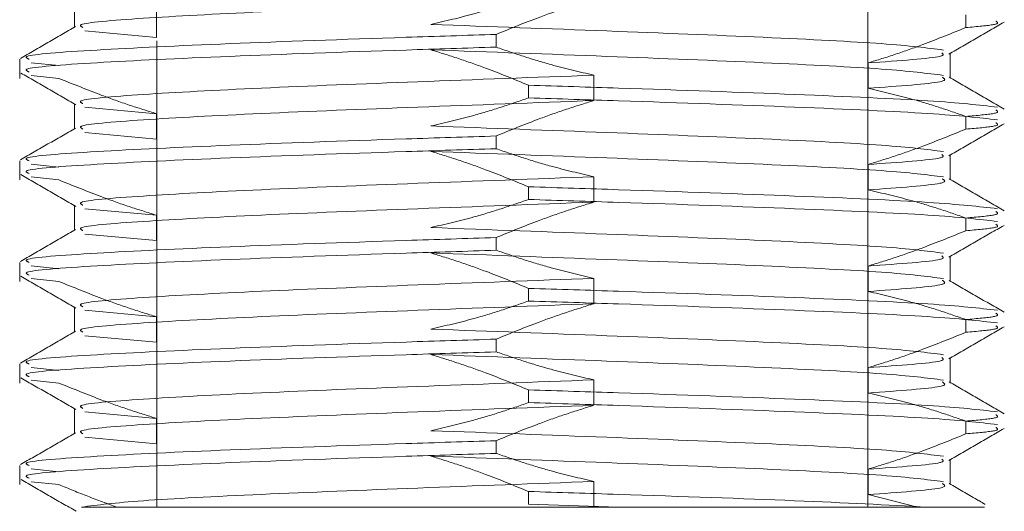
# Model space of a CAD drawing. Header units: millimetres. Extents: x 624 to 866, y 309 to 728.
# Tile 18 of 41: x 830.539 to 832.478, y 369.751 to 370.719. Entities that reach past the tile are written whole.
import ezdxf

# ---------------------------------------------------------------- set-up
doc = ezdxf.new("R2010")
doc.units = ezdxf.units.MM
doc.linetypes.add('HIDDEN', pattern=[1.905, 1.27, -0.635])

msp = doc.modelspace()

# ---------------------------------------------------------------- linework, layer by layer
at = {"color": 7, "linetype": 'HIDDEN', "lineweight": 18}
for p, q in [((832.2094, 369.7597), (832.2094, 373.6797)), ((830.8094, 372.5827), (830.8094, 369.7597)), ((830.6476, 370.754), (830.6476, 370.704)), ((830.809, 370.6843), (830.809, 370.7343)), ((832.4022, 370.7289), (832.4022, 370.7039)), ((830.809, 370.6843), (830.6679, 370.6972)), ((831.4774, 370.6654), (831.4774, 370.6904)), ((832.3711, 370.604), (832.3711, 370.654)), ((830.5394, 370.6416), (830.5394, 370.6039)), ((830.6166, 370.6289), (830.5622, 370.6347)), ((832.2098, 370.5843), (832.2098, 370.6343)), ((830.6166, 370.6039), (830.5622, 370.6097)), ((831.6697, 370.6101), (831.6697, 370.5601)), ((831.5414, 370.5654), (831.5414, 370.5904)), ((830.6476, 370.554), (830.6476, 370.504)), ((830.809, 370.5343), (830.6679, 370.5472)), ((830.809, 370.4843), (830.809, 370.5343)), ((832.4022, 370.5289), (832.4022, 370.5039)), ((830.809, 370.4843), (830.6679, 370.4972)), ((831.4774, 370.4654), (831.4774, 370.4904)), ((832.3711, 370.404), (832.3711, 370.454)), ((830.5394, 370.4416), (830.5394, 370.4039)), ((830.6166, 370.4289), (830.5622, 370.4347)), ((832.2098, 370.3843), (832.2098, 370.4343)), ((830.6166, 370.4039), (830.5622, 370.4097)), ((831.6697, 370.4101), (831.6697, 370.3601)), ((831.5414, 370.3654), (831.5414, 370.3904)), ((830.6476, 370.354), (830.6476, 370.304)), ((830.809, 370.3343), (830.6679, 370.3472)), ((830.809, 370.2843), (830.809, 370.3343)), ((832.4022, 370.3289), (832.4022, 370.3039)), ((830.809, 370.2843), (830.6679, 370.2972)), ((831.4774, 370.2654), (831.4774, 370.2904)), ((830.5394, 370.2416), (830.5394, 370.2039)), ((832.3711, 370.204), (832.3711, 370.254)), ((830.6166, 370.2289), (830.5622, 370.2347)), ((832.2098, 370.1843), (832.2098, 370.2343)), ((830.6166, 370.2039), (830.5622, 370.2097)), ((831.6697, 370.2101), (831.6697, 370.1601)), ((831.5414, 370.1654), (831.5414, 370.1904)), ((830.6476, 370.154), (830.6476, 370.104)), ((830.809, 370.1343), (830.6679, 370.1472)), ((830.809, 370.0843), (830.809, 370.1343)), ((832.4022, 370.1289), (832.4022, 370.1039)), ((830.809, 370.0843), (830.6679, 370.0972)), ((831.4774, 370.0654), (831.4774, 370.0904)), ((832.3711, 370.004), (832.3711, 370.054)), ((830.5394, 370.0416), (830.5394, 370.0039)), ((830.6166, 370.0289), (830.5622, 370.0347)), ((832.2098, 369.9843), (832.2098, 370.0343)), ((830.6166, 370.0039), (830.5622, 370.0097)), ((831.6697, 370.0101), (831.6697, 369.9601)), ((831.5414, 369.9654), (831.5414, 369.9904)), ((830.6476, 369.954), (830.6476, 369.904)), ((830.809, 369.9343), (830.6679, 369.9472)), ((830.809, 369.8843), (830.809, 369.9343)), ((832.4022, 369.9289), (832.4022, 369.9039)), ((830.809, 369.8843), (830.6679, 369.8972)), ((831.4774, 369.8654), (831.4774, 369.8904)), ((832.3711, 369.804), (832.3711, 369.854)), ((830.5394, 369.8416), (830.5394, 369.8039)), ((830.6166, 369.8289), (830.5622, 369.8347)), ((832.2098, 369.7843), (832.2098, 369.8343)), ((830.6166, 369.8039), (830.5622, 369.8097)), ((831.6697, 369.8101), (831.6697, 369.7601)), ((831.5414, 369.7654), (831.5414, 369.7904)), ((832.3072, 369.7597), (832.2098, 369.7843)), ((831.7186, 369.7597), (831.5414, 369.7654)), ((831.6597, 369.7597), (831.6697, 369.7601)), ((831.6597, 369.7597), (831.6684, 369.7597)), ((831.6697, 369.7601), (831.6684, 369.7597)), ((831.6684, 369.7597), (832.3072, 369.7597))]:
    msp.add_line(p, q, dxfattribs=at)
for points, knots in [([(831.5414, 370.7654), (831.5235, 370.7593), (831.4877, 370.7469), (831.4237, 370.7275), (831.3772, 370.7167), (831.349, 370.7101)], [0, 0, 0, 0, 0.282643, 0.565293, 1, 1, 1, 1]), ([(830.664, 370.7041), (830.6603, 370.706), (830.6484, 370.712), (830.7689, 370.7222), (831.0013, 370.7347), (831.3233, 370.7473), (831.5531, 370.7558), (831.6697, 370.7601)], [0, 0, 0, 0, 0.099624, 0.323056, 0.546488, 0.76992, 1, 1, 1, 1]), ([(831.6697, 370.7601), (831.6517, 370.7545), (831.6156, 370.7433), (831.5513, 370.7205), (831.5055, 370.7019), (831.4774, 370.6904)], [0, 0, 0, 0, 0.278221, 0.556433, 1, 1, 1, 1]), ([(830.6493, 370.706), (830.6313, 370.6956), (830.5951, 370.6746), (830.5589, 370.6537), (830.5409, 370.6433)], [0, 0, 0, 0, 0.499956, 1, 1, 1, 1]), ([(832.3579, 370.6597), (832.3255, 370.6639), (832.2606, 370.6722), (832.0147, 370.6847), (831.6962, 370.6973), (831.4659, 370.7058), (831.349, 370.7101)], [0, 0, 0, 0, 0.248154, 0.496308, 0.744462, 1, 1, 1, 1]), ([(832.3688, 370.6516), (832.3869, 370.6621), (832.4231, 370.683), (832.4593, 370.704), (832.4774, 370.7144)], [0, 0, 0, 0, 0.499915, 1, 1, 1, 1]), ([(832.4022, 370.7039), (832.4242, 370.7058), (832.472, 370.71), (832.4649, 370.7143), (832.461, 370.7166)], [0, 0, 0, 0, 0.459975, 1, 1, 1, 1]), ([(830.5578, 370.6416), (830.5537, 370.6435), (830.5402, 370.6495), (830.6758, 370.6597), (830.9376, 370.6722), (831.2327, 370.6826), (831.418, 370.6885), (831.4774, 370.6904)], [0, 0, 0, 0, 0.113864, 0.369103, 0.624342, 0.879582, 1, 1, 1, 1]), ([(832.2098, 370.6343), (832.2278, 370.6399), (832.264, 370.651), (832.3282, 370.6739), (832.374, 370.6925), (832.4022, 370.7039)], [0, 0, 0, 0, 0.278221, 0.556433, 1, 1, 1, 1]), ([(830.5578, 370.6166), (830.5537, 370.6185), (830.5402, 370.6245), (830.6758, 370.6347), (830.9376, 370.6472), (831.2327, 370.6576), (831.418, 370.6635), (831.4774, 370.6654)], [0, 0, 0, 0, 0.113864, 0.369103, 0.624342, 0.879582, 1, 1, 1, 1]), ([(832.3579, 370.6097), (832.3255, 370.6139), (832.2606, 370.6222), (832.0147, 370.6347), (831.6962, 370.6473), (831.4659, 370.6558), (831.349, 370.6601)], [0, 0, 0, 0, 0.248154, 0.496308, 0.744462, 1, 1, 1, 1]), ([(831.349, 370.6601), (831.3671, 370.6545), (831.4032, 370.6433), (831.4675, 370.6205), (831.5133, 370.6019), (831.5414, 370.5904)], [0, 0, 0, 0, 0.278221, 0.556433, 1, 1, 1, 1]), ([(831.4774, 370.6654), (831.4953, 370.6593), (831.5311, 370.6469), (831.5951, 370.6275), (831.6416, 370.6167), (831.6697, 370.6101)], [0, 0, 0, 0, 0.282643, 0.565293, 1, 1, 1, 1]), ([(832.2098, 370.6343), (832.2713, 370.6386), (832.3659, 370.6452), (832.3576, 370.6518), (832.3548, 370.6541)], [0, 0, 0, 0, 0.6507222, 1, 1, 1, 1]), ([(830.5414, 370.6144), (830.5595, 370.604), (830.5957, 370.583), (830.6319, 370.5621), (830.65, 370.5516)], [0, 0, 0, 0, 0.500085, 1, 1, 1, 1]), ([(830.664, 370.5541), (830.6603, 370.556), (830.6483, 370.562), (830.7689, 370.5722), (831.0013, 370.5847), (831.3233, 370.5973), (831.5531, 370.6058), (831.6697, 370.6101)], [0, 0, 0, 0, 0.0999044, 0.3232668, 0.5466292, 0.7699916, 1, 1, 1, 1]), ([(830.809, 370.5343), (830.7909, 370.5399), (830.7548, 370.551), (830.6906, 370.5739), (830.6448, 370.5925), (830.6166, 370.6039)], [0, 0, 0, 0, 0.278221, 0.556433, 1, 1, 1, 1]), ([(832.4645, 370.5472), (832.428, 370.5514), (832.355, 370.5597), (832.0779, 370.5722), (831.7864, 370.5826), (831.6009, 370.5885), (831.5414, 370.5904)], [0, 0, 0, 0, 0.288036, 0.576072, 0.864108, 1, 1, 1, 1]), ([(832.2098, 370.5843), (832.27, 370.5886), (832.3719, 370.5959), (832.3606, 370.6031), (832.3559, 370.6061)], [0, 0, 0, 0, 0.590523, 1, 1, 1, 1]), ([(832.4779, 370.5433), (832.4598, 370.5537), (832.4237, 370.5746), (832.3875, 370.5956), (832.3695, 370.606)], [0, 0, 0, 0, 0.500044, 1, 1, 1, 1]), ([(832.4022, 370.5289), (832.3843, 370.5351), (832.3484, 370.5475), (832.2844, 370.5669), (832.238, 370.5777), (832.2098, 370.5843)], [0, 0, 0, 0, 0.282643, 0.565293, 1, 1, 1, 1]), ([(830.664, 370.5041), (830.6603, 370.506), (830.6484, 370.512), (830.7689, 370.5222), (831.0013, 370.5347), (831.3233, 370.5473), (831.5531, 370.5558), (831.6697, 370.5601)], [0, 0, 0, 0, 0.099624, 0.323056, 0.546488, 0.76992, 1, 1, 1, 1]), ([(831.5414, 370.5654), (831.5235, 370.5593), (831.4877, 370.5469), (831.4237, 370.5275), (831.3772, 370.5167), (831.349, 370.5101)], [0, 0, 0, 0, 0.282643, 0.565293, 1, 1, 1, 1]), ([(831.6697, 370.5601), (831.6517, 370.5545), (831.6156, 370.5433), (831.5513, 370.5205), (831.5055, 370.5019), (831.4774, 370.4904)], [0, 0, 0, 0, 0.2782208, 0.5564334, 1, 1, 1, 1]), ([(832.4645, 370.5222), (832.428, 370.5264), (832.355, 370.5347), (832.0779, 370.5472), (831.7864, 370.5576), (831.6009, 370.5635), (831.5414, 370.5654)], [0, 0, 0, 0, 0.2880361, 0.5760723, 0.8641084, 1, 1, 1, 1]), ([(832.4022, 370.5289), (832.4242, 370.5308), (832.472, 370.535), (832.4649, 370.5393), (832.461, 370.5416)], [0, 0, 0, 0, 0.4599753, 1, 1, 1, 1]), ([(832.3688, 370.4516), (832.3869, 370.4621), (832.4231, 370.483), (832.4593, 370.504), (832.4774, 370.5144)], [0, 0, 0, 0, 0.499915, 1, 1, 1, 1]), ([(832.4022, 370.5039), (832.4242, 370.5058), (832.472, 370.51), (832.4649, 370.5143), (832.461, 370.5166)], [0, 0, 0, 0, 0.459975, 1, 1, 1, 1]), ([(830.6493, 370.506), (830.6313, 370.4956), (830.5951, 370.4746), (830.5589, 370.4537), (830.5409, 370.4433)], [0, 0, 0, 0, 0.499956, 1, 1, 1, 1]), ([(832.3579, 370.4597), (832.3255, 370.4639), (832.2606, 370.4722), (832.0147, 370.4847), (831.6962, 370.4973), (831.4659, 370.5058), (831.349, 370.5101)], [0, 0, 0, 0, 0.248154, 0.496308, 0.744462, 1, 1, 1, 1]), ([(832.2098, 370.4343), (832.2278, 370.4399), (832.264, 370.451), (832.3282, 370.4739), (832.374, 370.4925), (832.4022, 370.5039)], [0, 0, 0, 0, 0.2782208, 0.5564334, 1, 1, 1, 1]), ([(830.5578, 370.4416), (830.5537, 370.4435), (830.5402, 370.4495), (830.6758, 370.4597), (830.9376, 370.4722), (831.2327, 370.4826), (831.418, 370.4885), (831.4774, 370.4904)], [0, 0, 0, 0, 0.113864, 0.369103, 0.624342, 0.879582, 1, 1, 1, 1]), ([(830.5578, 370.4166), (830.5537, 370.4185), (830.5402, 370.4245), (830.6758, 370.4347), (830.9376, 370.4472), (831.2327, 370.4576), (831.418, 370.4635), (831.4774, 370.4654)], [0, 0, 0, 0, 0.113864, 0.369103, 0.624342, 0.879582, 1, 1, 1, 1]), ([(832.3579, 370.4097), (832.3255, 370.4139), (832.2606, 370.4222), (832.0147, 370.4347), (831.6962, 370.4473), (831.4659, 370.4558), (831.349, 370.4601)], [0, 0, 0, 0, 0.248154, 0.496308, 0.744462, 1, 1, 1, 1]), ([(831.349, 370.4601), (831.3671, 370.4545), (831.4032, 370.4433), (831.4675, 370.4205), (831.5133, 370.4019), (831.5414, 370.3904)], [0, 0, 0, 0, 0.278221, 0.556433, 1, 1, 1, 1]), ([(831.4774, 370.4654), (831.4953, 370.4593), (831.5311, 370.4469), (831.5951, 370.4275), (831.6416, 370.4167), (831.6697, 370.4101)], [0, 0, 0, 0, 0.282643, 0.565293, 1, 1, 1, 1]), ([(832.2098, 370.4343), (832.2713, 370.4386), (832.3659, 370.4452), (832.3576, 370.4518), (832.3548, 370.4541)], [0, 0, 0, 0, 0.650722, 1, 1, 1, 1]), ([(830.5414, 370.4144), (830.5595, 370.404), (830.5957, 370.383), (830.6319, 370.3621), (830.65, 370.3516)], [0, 0, 0, 0, 0.500085, 1, 1, 1, 1]), ([(830.809, 370.3343), (830.7909, 370.3399), (830.7548, 370.351), (830.6906, 370.3739), (830.6448, 370.3925), (830.6166, 370.4039)], [0, 0, 0, 0, 0.278221, 0.556433, 1, 1, 1, 1]), ([(830.664, 370.3541), (830.6603, 370.356), (830.6483, 370.362), (830.7689, 370.3722), (831.0013, 370.3847), (831.3233, 370.3973), (831.5531, 370.4058), (831.6697, 370.4101)], [0, 0, 0, 0, 0.099904, 0.323267, 0.546629, 0.769992, 1, 1, 1, 1]), ([(832.2098, 370.3843), (832.27, 370.3886), (832.3719, 370.3959), (832.3606, 370.4031), (832.3559, 370.4061)], [0, 0, 0, 0, 0.5905234, 1, 1, 1, 1]), ([(832.4779, 370.3433), (832.4598, 370.3537), (832.4237, 370.3746), (832.3875, 370.3956), (832.3695, 370.406)], [0, 0, 0, 0, 0.500044, 1, 1, 1, 1]), ([(832.4645, 370.3472), (832.428, 370.3514), (832.355, 370.3597), (832.0779, 370.3722), (831.7864, 370.3826), (831.6009, 370.3885), (831.5414, 370.3904)], [0, 0, 0, 0, 0.2880361, 0.5760723, 0.8641084, 1, 1, 1, 1]), ([(832.4022, 370.3289), (832.3843, 370.3351), (832.3484, 370.3475), (832.2844, 370.3669), (832.238, 370.3777), (832.2098, 370.3843)], [0, 0, 0, 0, 0.282643, 0.565293, 1, 1, 1, 1]), ([(830.664, 370.3041), (830.6603, 370.306), (830.6484, 370.312), (830.7689, 370.3222), (831.0013, 370.3347), (831.3233, 370.3473), (831.5531, 370.3558), (831.6697, 370.3601)], [0, 0, 0, 0, 0.099624, 0.323056, 0.546488, 0.76992, 1, 1, 1, 1]), ([(831.5414, 370.3654), (831.5235, 370.3593), (831.4877, 370.3469), (831.4237, 370.3275), (831.3772, 370.3167), (831.349, 370.3101)], [0, 0, 0, 0, 0.282643, 0.565293, 1, 1, 1, 1]), ([(831.6697, 370.3601), (831.6517, 370.3545), (831.6156, 370.3433), (831.5513, 370.3205), (831.5055, 370.3019), (831.4774, 370.2904)], [0, 0, 0, 0, 0.278221, 0.556433, 1, 1, 1, 1]), ([(832.4645, 370.3222), (832.428, 370.3264), (832.355, 370.3347), (832.0779, 370.3472), (831.7864, 370.3576), (831.6009, 370.3635), (831.5414, 370.3654)], [0, 0, 0, 0, 0.2880361, 0.5760723, 0.8641084, 1, 1, 1, 1]), ([(832.4022, 370.3289), (832.4242, 370.3308), (832.472, 370.335), (832.4649, 370.3393), (832.461, 370.3416)], [0, 0, 0, 0, 0.459975, 1, 1, 1, 1]), ([(830.6493, 370.306), (830.6313, 370.2956), (830.5951, 370.2746), (830.5589, 370.2537), (830.5409, 370.2433)], [0, 0, 0, 0, 0.499956, 1, 1, 1, 1]), ([(832.3579, 370.2597), (832.3255, 370.2639), (832.2606, 370.2722), (832.0147, 370.2847), (831.6962, 370.2973), (831.4659, 370.3058), (831.349, 370.3101)], [0, 0, 0, 0, 0.2481541, 0.4963082, 0.7444623, 1, 1, 1, 1]), ([(832.2098, 370.2343), (832.2278, 370.2399), (832.264, 370.251), (832.3282, 370.2739), (832.374, 370.2925), (832.4022, 370.3039)], [0, 0, 0, 0, 0.278221, 0.556433, 1, 1, 1, 1]), ([(832.3688, 370.2516), (832.3869, 370.2621), (832.4231, 370.283), (832.4593, 370.304), (832.4774, 370.3144)], [0, 0, 0, 0, 0.499915, 1, 1, 1, 1]), ([(832.4022, 370.3039), (832.4242, 370.3058), (832.472, 370.31), (832.4649, 370.3143), (832.461, 370.3166)], [0, 0, 0, 0, 0.459975, 1, 1, 1, 1]), ([(830.5578, 370.2416), (830.5537, 370.2435), (830.5402, 370.2495), (830.6758, 370.2597), (830.9376, 370.2722), (831.2327, 370.2826), (831.418, 370.2885), (831.4774, 370.2904)], [0, 0, 0, 0, 0.113864, 0.369103, 0.624342, 0.879582, 1, 1, 1, 1]), ([(830.5578, 370.2166), (830.5537, 370.2185), (830.5402, 370.2245), (830.6758, 370.2347), (830.9376, 370.2472), (831.2327, 370.2576), (831.418, 370.2635), (831.4774, 370.2654)], [0, 0, 0, 0, 0.1138643, 0.3691034, 0.6243425, 0.8795816, 1, 1, 1, 1]), ([(832.3579, 370.2097), (832.3255, 370.2139), (832.2606, 370.2222), (832.0147, 370.2347), (831.6962, 370.2473), (831.4659, 370.2558), (831.349, 370.2601)], [0, 0, 0, 0, 0.248154, 0.496308, 0.744462, 1, 1, 1, 1]), ([(831.349, 370.2601), (831.3671, 370.2545), (831.4032, 370.2433), (831.4675, 370.2205), (831.5133, 370.2019), (831.5414, 370.1904)], [0, 0, 0, 0, 0.278221, 0.556433, 1, 1, 1, 1]), ([(831.4774, 370.2654), (831.4953, 370.2593), (831.5311, 370.2469), (831.5951, 370.2275), (831.6416, 370.2167), (831.6697, 370.2101)], [0, 0, 0, 0, 0.282643, 0.565293, 1, 1, 1, 1]), ([(832.2098, 370.2343), (832.2713, 370.2386), (832.3659, 370.2452), (832.3576, 370.2518), (832.3548, 370.2541)], [0, 0, 0, 0, 0.6507222, 1, 1, 1, 1]), ([(830.5414, 370.2144), (830.5595, 370.204), (830.5957, 370.183), (830.6319, 370.1621), (830.65, 370.1516)], [0, 0, 0, 0, 0.500085, 1, 1, 1, 1]), ([(830.809, 370.1343), (830.7909, 370.1399), (830.7548, 370.151), (830.6906, 370.1739), (830.6448, 370.1925), (830.6166, 370.2039)], [0, 0, 0, 0, 0.278221, 0.556433, 1, 1, 1, 1]), ([(830.664, 370.1541), (830.6603, 370.156), (830.6483, 370.162), (830.7689, 370.1722), (831.0013, 370.1847), (831.3233, 370.1973), (831.5531, 370.2058), (831.6697, 370.2101)], [0, 0, 0, 0, 0.099904, 0.323267, 0.546629, 0.769992, 1, 1, 1, 1]), ([(832.2098, 370.1843), (832.27, 370.1886), (832.3719, 370.1959), (832.3606, 370.2031), (832.3559, 370.2061)], [0, 0, 0, 0, 0.590523, 1, 1, 1, 1]), ([(832.4779, 370.1433), (832.4598, 370.1537), (832.4237, 370.1746), (832.3875, 370.1956), (832.3695, 370.206)], [0, 0, 0, 0, 0.500044, 1, 1, 1, 1]), ([(832.4645, 370.1472), (832.428, 370.1514), (832.355, 370.1597), (832.0779, 370.1722), (831.7864, 370.1826), (831.6009, 370.1885), (831.5414, 370.1904)], [0, 0, 0, 0, 0.2880361, 0.5760723, 0.8641084, 1, 1, 1, 1]), ([(832.4022, 370.1289), (832.3843, 370.1351), (832.3484, 370.1475), (832.2844, 370.1669), (832.238, 370.1777), (832.2098, 370.1843)], [0, 0, 0, 0, 0.282643, 0.565293, 1, 1, 1, 1]), ([(831.5414, 370.1654), (831.5235, 370.1593), (831.4877, 370.1469), (831.4237, 370.1275), (831.3772, 370.1167), (831.349, 370.1101)], [0, 0, 0, 0, 0.282643, 0.565293, 1, 1, 1, 1]), ([(832.4645, 370.1222), (832.428, 370.1264), (832.355, 370.1347), (832.0779, 370.1472), (831.7864, 370.1576), (831.6009, 370.1635), (831.5414, 370.1654)], [0, 0, 0, 0, 0.288036, 0.576072, 0.864108, 1, 1, 1, 1]), ([(830.664, 370.1041), (830.6603, 370.106), (830.6484, 370.112), (830.7689, 370.1222), (831.0013, 370.1347), (831.3233, 370.1473), (831.5531, 370.1558), (831.6697, 370.1601)], [0, 0, 0, 0, 0.099624, 0.323056, 0.546488, 0.76992, 1, 1, 1, 1]), ([(831.6697, 370.1601), (831.6517, 370.1545), (831.6156, 370.1433), (831.5513, 370.1205), (831.5055, 370.1019), (831.4774, 370.0904)], [0, 0, 0, 0, 0.278221, 0.556433, 1, 1, 1, 1]), ([(832.4022, 370.1289), (832.4242, 370.1308), (832.472, 370.135), (832.4649, 370.1393), (832.461, 370.1416)], [0, 0, 0, 0, 0.459975, 1, 1, 1, 1]), ([(830.6493, 370.106), (830.6313, 370.0956), (830.5951, 370.0746), (830.5589, 370.0537), (830.5409, 370.0433)], [0, 0, 0, 0, 0.499956, 1, 1, 1, 1]), ([(832.3579, 370.0597), (832.3255, 370.0639), (832.2606, 370.0722), (832.0147, 370.0847), (831.6962, 370.0973), (831.4659, 370.1058), (831.349, 370.1101)], [0, 0, 0, 0, 0.2481541, 0.4963082, 0.7444623, 1, 1, 1, 1]), ([(832.2098, 370.0343), (832.2278, 370.0399), (832.264, 370.051), (832.3282, 370.0739), (832.374, 370.0925), (832.4022, 370.1039)], [0, 0, 0, 0, 0.278221, 0.556433, 1, 1, 1, 1]), ([(832.3688, 370.0516), (832.3869, 370.0621), (832.4231, 370.083), (832.4593, 370.104), (832.4774, 370.1144)], [0, 0, 0, 0, 0.499915, 1, 1, 1, 1]), ([(832.4022, 370.1039), (832.4242, 370.1058), (832.472, 370.11), (832.4649, 370.1143), (832.461, 370.1166)], [0, 0, 0, 0, 0.4599753, 1, 1, 1, 1]), ([(830.5578, 370.0416), (830.5537, 370.0435), (830.5402, 370.0495), (830.6758, 370.0597), (830.9376, 370.0722), (831.2327, 370.0826), (831.418, 370.0885), (831.4774, 370.0904)], [0, 0, 0, 0, 0.1138643, 0.3691034, 0.6243425, 0.8795816, 1, 1, 1, 1]), ([(830.5578, 370.0166), (830.5537, 370.0185), (830.5402, 370.0245), (830.6758, 370.0347), (830.9376, 370.0472), (831.2327, 370.0576), (831.418, 370.0635), (831.4774, 370.0654)], [0, 0, 0, 0, 0.113864, 0.369103, 0.624342, 0.879582, 1, 1, 1, 1]), ([(831.4774, 370.0654), (831.4953, 370.0593), (831.5311, 370.0469), (831.5951, 370.0275), (831.6416, 370.0167), (831.6697, 370.0101)], [0, 0, 0, 0, 0.282643, 0.565293, 1, 1, 1, 1]), ([(832.3579, 370.0097), (832.3255, 370.0139), (832.2606, 370.0222), (832.0147, 370.0347), (831.6962, 370.0473), (831.4659, 370.0558), (831.349, 370.0601)], [0, 0, 0, 0, 0.2481541, 0.4963082, 0.7444623, 1, 1, 1, 1]), ([(831.349, 370.0601), (831.3671, 370.0545), (831.4032, 370.0433), (831.4675, 370.0205), (831.5133, 370.0019), (831.5414, 369.9904)], [0, 0, 0, 0, 0.278221, 0.556433, 1, 1, 1, 1]), ([(832.2098, 370.0343), (832.2713, 370.0386), (832.3659, 370.0452), (832.3576, 370.0518), (832.3548, 370.0541)], [0, 0, 0, 0, 0.650722, 1, 1, 1, 1]), ([(830.5414, 370.0144), (830.5595, 370.004), (830.5957, 369.983), (830.6319, 369.9621), (830.65, 369.9516)], [0, 0, 0, 0, 0.500085, 1, 1, 1, 1]), ([(830.664, 369.9541), (830.6603, 369.956), (830.6483, 369.962), (830.7689, 369.9722), (831.0013, 369.9847), (831.3233, 369.9973), (831.5531, 370.0058), (831.6697, 370.0101)], [0, 0, 0, 0, 0.099904, 0.323267, 0.546629, 0.769992, 1, 1, 1, 1]), ([(830.809, 369.9343), (830.7909, 369.9399), (830.7548, 369.951), (830.6906, 369.9739), (830.6448, 369.9925), (830.6166, 370.0039)], [0, 0, 0, 0, 0.278221, 0.556433, 1, 1, 1, 1]), ([(832.4645, 369.9472), (832.428, 369.9514), (832.355, 369.9597), (832.0779, 369.9722), (831.7864, 369.9826), (831.6009, 369.9885), (831.5414, 369.9904)], [0, 0, 0, 0, 0.288036, 0.576072, 0.864108, 1, 1, 1, 1]), ([(832.2098, 369.9843), (832.27, 369.9886), (832.3719, 369.9959), (832.3606, 370.0031), (832.3559, 370.0061)], [0, 0, 0, 0, 0.5905234, 1, 1, 1, 1]), ([(832.4779, 369.9433), (832.4598, 369.9537), (832.4237, 369.9746), (832.3875, 369.9956), (832.3695, 370.006)], [0, 0, 0, 0, 0.500044, 1, 1, 1, 1]), ([(832.4022, 369.9289), (832.3843, 369.9351), (832.3484, 369.9475), (832.2844, 369.9669), (832.238, 369.9777), (832.2098, 369.9843)], [0, 0, 0, 0, 0.282643, 0.565293, 1, 1, 1, 1]), ([(830.664, 369.9041), (830.6603, 369.906), (830.6484, 369.912), (830.7689, 369.9222), (831.0013, 369.9347), (831.3233, 369.9473), (831.5531, 369.9558), (831.6697, 369.9601)], [0, 0, 0, 0, 0.099624, 0.323056, 0.546488, 0.76992, 1, 1, 1, 1]), ([(831.5414, 369.9654), (831.5235, 369.9593), (831.4877, 369.9469), (831.4237, 369.9275), (831.3772, 369.9167), (831.349, 369.9101)], [0, 0, 0, 0, 0.282643, 0.565293, 1, 1, 1, 1]), ([(831.6697, 369.9601), (831.6517, 369.9545), (831.6156, 369.9433), (831.5513, 369.9205), (831.5055, 369.9019), (831.4774, 369.8904)], [0, 0, 0, 0, 0.278221, 0.556433, 1, 1, 1, 1]), ([(832.4645, 369.9222), (832.428, 369.9264), (832.355, 369.9347), (832.0779, 369.9472), (831.7864, 369.9576), (831.6009, 369.9635), (831.5414, 369.9654)], [0, 0, 0, 0, 0.2880361, 0.5760723, 0.8641084, 1, 1, 1, 1]), ([(832.4022, 369.9289), (832.4242, 369.9308), (832.472, 369.935), (832.4649, 369.9393), (832.461, 369.9416)], [0, 0, 0, 0, 0.459975, 1, 1, 1, 1]), ([(832.3579, 369.8597), (832.3255, 369.8639), (832.2606, 369.8722), (832.0147, 369.8847), (831.6962, 369.8973), (831.4659, 369.9058), (831.349, 369.9101)], [0, 0, 0, 0, 0.248154, 0.496308, 0.744462, 1, 1, 1, 1]), ([(832.3688, 369.8516), (832.3869, 369.8621), (832.4231, 369.883), (832.4593, 369.904), (832.4774, 369.9144)], [0, 0, 0, 0, 0.4999149, 1, 1, 1, 1]), ([(832.4022, 369.9039), (832.4242, 369.9058), (832.472, 369.91), (832.4649, 369.9143), (832.461, 369.9166)], [0, 0, 0, 0, 0.459975, 1, 1, 1, 1]), ([(830.6493, 369.906), (830.6313, 369.8956), (830.5951, 369.8746), (830.5589, 369.8537), (830.5409, 369.8433)], [0, 0, 0, 0, 0.499956, 1, 1, 1, 1]), ([(830.5578, 369.8416), (830.5537, 369.8435), (830.5402, 369.8495), (830.6758, 369.8597), (830.9376, 369.8722), (831.2327, 369.8826), (831.418, 369.8885), (831.4774, 369.8904)], [0, 0, 0, 0, 0.113864, 0.369103, 0.624342, 0.879582, 1, 1, 1, 1]), ([(832.2098, 369.8343), (832.2278, 369.8399), (832.264, 369.851), (832.3282, 369.8739), (832.374, 369.8925), (832.4022, 369.9039)], [0, 0, 0, 0, 0.278221, 0.556433, 1, 1, 1, 1]), ([(830.5578, 369.8166), (830.5537, 369.8185), (830.5402, 369.8245), (830.6758, 369.8347), (830.9376, 369.8472), (831.2327, 369.8576), (831.418, 369.8635), (831.4774, 369.8654)], [0, 0, 0, 0, 0.1138643, 0.3691034, 0.6243425, 0.8795816, 1, 1, 1, 1]), ([(832.3579, 369.8097), (832.3255, 369.8139), (832.2606, 369.8222), (832.0147, 369.8347), (831.6962, 369.8473), (831.4659, 369.8558), (831.349, 369.8601)], [0, 0, 0, 0, 0.248154, 0.496308, 0.744462, 1, 1, 1, 1]), ([(831.349, 369.8601), (831.3671, 369.8545), (831.4032, 369.8433), (831.4675, 369.8205), (831.5133, 369.8019), (831.5414, 369.7904)], [0, 0, 0, 0, 0.278221, 0.556433, 1, 1, 1, 1]), ([(831.4774, 369.8654), (831.4953, 369.8593), (831.5311, 369.8469), (831.5951, 369.8275), (831.6416, 369.8167), (831.6697, 369.8101)], [0, 0, 0, 0, 0.282643, 0.565293, 1, 1, 1, 1]), ([(832.2098, 369.8343), (832.2713, 369.8386), (832.3659, 369.8452), (832.3576, 369.8518), (832.3548, 369.8541)], [0, 0, 0, 0, 0.6507222, 1, 1, 1, 1]), ([(830.5422, 369.814), (830.5603, 369.8036), (830.5964, 369.7827), (830.6325, 369.7618), (830.6506, 369.7514)], [0, 0, 0, 0, 0.5000304, 1, 1, 1, 1]), ([(830.7309, 369.7597), (830.7117, 369.7666), (830.6734, 369.7805), (830.6356, 369.7961), (830.6166, 369.8039)], [0, 0, 0, 0, 0.499828, 1, 1, 1, 1]), ([(830.6609, 369.7597), (830.6933, 369.7639), (830.7582, 369.7722), (831.0041, 369.7847), (831.3225, 369.7973), (831.5529, 369.8058), (831.6697, 369.8101)], [0, 0, 0, 0, 0.248154, 0.496308, 0.744462, 1, 1, 1, 1]), ([(832.2098, 369.7843), (832.27, 369.7886), (832.3719, 369.7959), (832.3606, 369.8031), (832.3559, 369.8061)], [0, 0, 0, 0, 0.590523, 1, 1, 1, 1]), ([(832.4402, 369.7651), (832.4347, 369.7683), (832.4111, 369.7819), (832.3875, 369.7956), (832.3695, 369.806)], [0, 0, 0, 0, 0.233501, 1, 1, 1, 1]), ([(832.3271, 369.7597), (832.2466, 369.7638), (832.0856, 369.7722), (831.7856, 369.7826), (831.6007, 369.7885), (831.5414, 369.7904)], [0, 0, 0, 0, 0.404566, 0.809131, 1, 1, 1, 1]), ([(830.6609, 369.7597), (830.6679, 369.7597), (830.6951, 369.7597), (830.7998, 369.7597), (831.0102, 369.7597), (831.2774, 369.7597), (831.5045, 369.7597), (831.6298, 369.7597), (831.6597, 369.7597)], [0, 0, 0, 0, 0.074308, 0.288956, 0.503603, 0.718251, 0.932898, 1, 1, 1, 1]), ([(832.3072, 369.7597), (832.3156, 369.7597), (832.3764, 369.7597), (832.4443, 369.7597), (832.439, 369.7597), (832.4371, 369.7597)], [0, 0, 0, 0, 0.093602, 0.678713, 1, 1, 1, 1])]:
    msp.add_open_spline(points, degree=3, knots=knots, dxfattribs=at)

doc.saveas('drawing.dxf')
